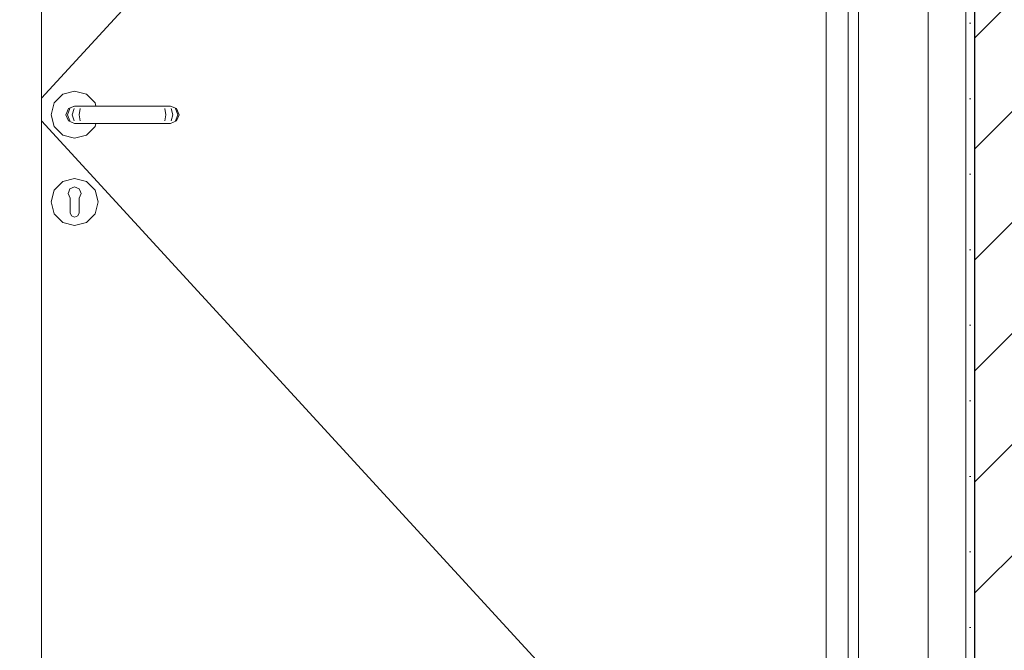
# Model space of a CAD drawing. Header units: millimetres. Extents: x 58537 to 97688, y -8921 to 14216.
# Tile 184 of 189: x 69285 to 70414, y 6166 to 6889. Entities that reach past the tile are written whole.
import ezdxf

# ---------------------------------------------------------------- set-up
doc = ezdxf.new("R2010")
doc.units = ezdxf.units.MM
doc.header["$MEASUREMENT"] = 0
doc.linetypes.add('Wipeout_Contour', pattern=[1000, 0, -1000])
for name, color, linetype in [('Nowe_A-Wymiary-Zewnętrzne', 7, 'Continuous'), ('Nowe_A-Ściany-Działowe', 7, 'Continuous'), ('Nowe_Drzwi Archicad', 7, 'Continuous')]:
    doc.layers.add(name, color=color, linetype=linetype)
doc.layers.add('Nowe_A-Wymiary-Zewnętrzne_Nr_pióra__45', color=7, linetype='Continuous', lineweight=15, true_color=0x40a5ff)
doc.layers.add('Nowe_A-Wymiary-Zewnętrzne_Nr_pióra__85', color=7, linetype='Continuous', lineweight=13, true_color=0x80c2ff)
for name, color, linetype, lineweight in [('Nowe_A-Wymiary-Zewnętrzne_Nr_pióra__46', 5, 'Continuous', 15), ('Nowe_A-Ściany-Działowe_Nr_pióra__27', 7, 'Continuous', 25), ('Nowe_A-Ściany-Działowe_Nr_pióra__47', 7, 'Continuous', 15), ('Nowe_Drzwi Archicad_Nr_pióra__3', 7, 'Continuous', 13)]:
    doc.layers.add(name, color=color, linetype=linetype, lineweight=lineweight)
doc.styles.add('STYL_AUTOMATYCZNY_2', font='arial.ttf')
doc.dimstyles.new('STYL_AUTOMATYCZNY__1', dxfattribs={"dimtxt": 125, "dimasz": 47.5, "dimexe": 0.18, "dimexo": 20, "dimgap": 0, "dimtad": 1, "dimdec": 1, "dimlfac": 0.1, "dimzin": 0, "dimdsep": 46, "dimtxsty": 'STYL_AUTOMATYCZNY_2', "dimblk": 'ARROWHEAD_11', "dimblk1": 'ARROWHEAD_11', "dimblk2": 'ARROWHEAD_11', "dimcen": 0.09, "dimclrd": 256, "dimclre": 256, "dimclrt": 5, "dimadec": 1, "dimazin": 0, "dimtfac": 1, "dimtdec": 4, "dimtmove": 0, "dimatfit": 3, "dimfxl": 0, "dimtolj": 1, "dimtzin": 0, "dimarcsym": 0})

# ---------------------------------------------------------------- blocks, each defined once
blk = doc.blocks.new('ElemPrzekroju_252')
at = {"layer": 'Nowe_A-Ściany-Działowe', "linetype": 'Continuous', "lineweight": 0, "true_color": 0x000000}
h = blk.add_hatch(dxfattribs=at)
h.set_pattern_fill('Bloczki_ceramiczne', color=18, style=0, pattern_type=2)
h.set_pattern_definition([(45, (0, 0), (-63.63961, 63.63961), [])])
h.paths.add_polyline_path([(70380.1, 8330), (70380.1, 8320), (70380.1, 5780), (70380.1, 5640), (70495.1, 5640), (70495.1, 8330)])
h = blk.add_hatch(dxfattribs=at)
h.set_pattern_fill('Tynk', color=18, style=0, pattern_type=2)
h.set_pattern_definition([(0, (0, 0), (0, 86.60254), [0, -50]), (0, (25, 43.3), (0, 86.60254), [0, -50])])
h.paths.add_polyline_path([(70380.1, 8320), (70370.1, 8320), (70370.1, 5780), (70380.1, 5780)])
at = {"layer": 'Nowe_A-Ściany-Działowe_Nr_pióra__27', "color": 7, "linetype": 'Continuous', "lineweight": 25, "flags": 128}
blk.add_lwpolyline([(70380.1, 8330), (70380.1, 8320), (70380.1, 5780), (70380.1, 5760), (70380.1, 5710), (70380.1, 5640)], dxfattribs=at)
at = {"layer": 'Nowe_A-Ściany-Działowe_Nr_pióra__47', "color": 7, "linetype": 'Continuous', "lineweight": 15}
blk.add_line((70370.1, 8320), (70370.1, 5780), dxfattribs=at)
blk = doc.blocks.new('ElemPrzekroju_258')
at = {"color": 254, "linetype": 'Wipeout_Contour', "lineweight": 0, "ltscale": 282305.043902}
blk.add_wipeout([(70235.1, 7805), (70235.1, 5780), (70247.1, 5780), (70247.1, 7817)], dxfattribs=at).dxf.layer = 'Nowe_Drzwi Archicad'
at = {"color": 254, "linetype": 'Wipeout_Contour', "lineweight": 0, "ltscale": 278542.272043}
blk.add_wipeout([(69285.1, 5780), (69310.1, 5780), (69310.1, 7780), (69285.1, 7780)], dxfattribs=at).dxf.layer = 'Nowe_Drzwi Archicad'
at = {"color": 254, "linetype": 'Wipeout_Contour', "lineweight": 0, "ltscale": 1323908.341828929}
blk.add_wipeout([(69321.1, 6780), (69324.7, 6766.5), (69334.6, 6756.6), (69348.1, 6753), (69361.6, 6756.6), (69371.5, 6766.5), (69372.4, 6770), (69348.1, 6770), (69341, 6772.9), (69338.1, 6780), (69341, 6787.1), (69348.1, 6790), (69363.1, 6790), (69372.4, 6790), (69371.5, 6793.5), (69361.6, 6803.4), (69348.1, 6807), (69334.6, 6803.4), (69324.7, 6793.5)], dxfattribs=at).dxf.layer = 'Nowe_Drzwi Archicad'
at = {"color": 254, "linetype": 'Wipeout_Contour', "lineweight": 0, "ltscale": 418082.510231}
blk.add_wipeout([(69355.5, 6689.7), (69353.1, 6684.4), (69353.1, 6682.9), (69371.4, 6693.5), (69361.5, 6703.3), (69354.8, 6691.6)], dxfattribs=at).dxf.layer = 'Nowe_Drzwi Archicad'
at = {"color": 254, "linetype": 'Wipeout_Contour', "lineweight": 0, "ltscale": 418032.160166}
blk.add_wipeout([(69361.5, 6656.7), (69353.1, 6671.3), (69353.1, 6667.5), (69351.6, 6664), (69348.1, 6662.5), (69348.1, 6653.1)], dxfattribs=at).dxf.layer = 'Nowe_Drzwi Archicad'
at = {"layer": 'Nowe_Drzwi Archicad_Nr_pióra__3', "color": 7, "linetype": 'Continuous', "lineweight": 13}
for p, q in [((69310.1, 5780), (69310.1, 7780)), ((69334.6, 6803.4), (69324.7, 6793.5)), ((69348.1, 6807), (69334.6, 6803.4)), ((69361.6, 6803.4), (69348.1, 6807)), ((69324.7, 6793.5), (69321.1, 6780)), ((69321.1, 6780), (69324.7, 6766.5)), ((69324.7, 6766.5), (69334.6, 6756.6)), ((69334.6, 6756.6), (69348.1, 6753)), ((69348.1, 6753), (69361.6, 6756.6))]:
    blk.add_line(p, q, dxfattribs=at)
at = {"color": 254, "linetype": 'Wipeout_Contour', "lineweight": 0, "ltscale": 282498.376057}
blk.add_wipeout([(70327.1, 7897), (70247.1, 7817), (70247.1, 5780), (70327.1, 5780)], dxfattribs=at).dxf.layer = 'Nowe_Drzwi Archicad'
at = {"color": 254, "linetype": 'Wipeout_Contour', "lineweight": 0, "ltscale": 282224.554888}
blk.add_wipeout([(70210.1, 7780), (70210.1, 5780), (70235.1, 5780), (70235.1, 7780)], dxfattribs=at).dxf.layer = 'Nowe_Drzwi Archicad'
at = {"color": 254, "linetype": 'Wipeout_Contour', "lineweight": 0, "ltscale": 278706.746159}
blk.add_wipeout([(69348.1, 6790), (69341, 6787.1), (69342.6, 6787.1), (69349.2, 6790)], dxfattribs=at).dxf.layer = 'Nowe_Drzwi Archicad'
at = {"color": 254, "linetype": 'Wipeout_Contour', "lineweight": 0, "ltscale": 278682.730601}
blk.add_wipeout([(69338.1, 6780), (69341, 6772.9), (69342.6, 6772.9), (69339.8, 6780)], dxfattribs=at).dxf.layer = 'Nowe_Drzwi Archicad'
at = {"color": 254, "linetype": 'Wipeout_Contour', "lineweight": 0, "ltscale": 278737.802795}
blk.add_wipeout([(69353.1, 6680), (69375, 6680), (69371.4, 6693.5), (69353.1, 6682.9)], dxfattribs=at).dxf.layer = 'Nowe_Drzwi Archicad'
at = {"layer": 'Nowe_Drzwi Archicad_Nr_pióra__3', "color": 7, "linetype": 'Continuous', "lineweight": 13}
for p, q in [((70327.1, 5780), (70327.1, 7897)), ((70247.1, 7817), (70247.1, 5780)), ((70235.1, 7805), (70235.1, 5780)), ((70210.1, 7778.9), (69310.1, 6799.1)), ((70210.1, 7780), (70210.1, 5780))]:
    blk.add_line(p, q, dxfattribs=at)
at = {"color": 254, "linetype": 'Wipeout_Contour', "lineweight": 0, "ltscale": 278685.483016}
blk.add_wipeout([(69341, 6787.1), (69338.1, 6780), (69339.8, 6780), (69342.6, 6787.1)], dxfattribs=at).dxf.layer = 'Nowe_Drzwi Archicad'
at = {"color": 254, "linetype": 'Wipeout_Contour', "lineweight": 0, "ltscale": 278700.101624}
blk.add_wipeout([(69341, 6772.9), (69348.1, 6770), (69349.2, 6770), (69342.6, 6772.9)], dxfattribs=at).dxf.layer = 'Nowe_Drzwi Archicad'
at = {"color": 254, "linetype": 'Wipeout_Contour', "lineweight": 0, "ltscale": 278756.589475}
blk.add_wipeout([(69371.5, 6693.5), (69361.6, 6703.4), (69361.5, 6703.3), (69371.4, 6693.5)], dxfattribs=at).dxf.layer = 'Nowe_Drzwi Archicad'
at = {"color": 254, "linetype": 'Wipeout_Contour', "lineweight": 0, "ltscale": 278718.69001}
blk.add_wipeout([(69353.1, 6671.3), (69361.5, 6656.7), (69371.4, 6666.6), (69353.1, 6677.1)], dxfattribs=at).dxf.layer = 'Nowe_Drzwi Archicad'
at = {"color": 254, "linetype": 'Wipeout_Contour', "lineweight": 0, "ltscale": 278717.347679}
blk.add_wipeout([(69349.2, 6790), (69342.6, 6787.1), (69347.4, 6787.1), (69352.5, 6790)], dxfattribs=at).dxf.layer = 'Nowe_Drzwi Archicad'
at = {"color": 254, "linetype": 'Wipeout_Contour', "lineweight": 0, "ltscale": 278696.16933}
blk.add_wipeout([(69339.8, 6780), (69342.6, 6772.9), (69347.4, 6772.9), (69345.3, 6780)], dxfattribs=at).dxf.layer = 'Nowe_Drzwi Archicad'
at = {"color": 254, "linetype": 'Wipeout_Contour', "lineweight": 0, "ltscale": 348380.363599}
blk.add_wipeout([(69353.4, 6695.1), (69354.8, 6691.6), (69361.5, 6703.3), (69348.1, 6706.9), (69348.1, 6697.4)], dxfattribs=at).dxf.layer = 'Nowe_Drzwi Archicad'
at = {"color": 254, "linetype": 'Wipeout_Contour', "lineweight": 0, "ltscale": 278734.821471}
blk.add_wipeout([(69353.1, 6677.1), (69371.4, 6666.6), (69375, 6680), (69353.1, 6680)], dxfattribs=at).dxf.layer = 'Nowe_Drzwi Archicad'
at = {"color": 254, "linetype": 'Wipeout_Contour', "lineweight": 0, "ltscale": 278698.92162}
blk.add_wipeout([(69342.6, 6787.1), (69339.8, 6780), (69345.3, 6780), (69347.4, 6787.1)], dxfattribs=at).dxf.layer = 'Nowe_Drzwi Archicad'
at = {"color": 254, "linetype": 'Wipeout_Contour', "lineweight": 0, "ltscale": 278710.70339}
blk.add_wipeout([(69342.6, 6772.9), (69349.2, 6770), (69352.5, 6770), (69347.4, 6772.9)], dxfattribs=at).dxf.layer = 'Nowe_Drzwi Archicad'
at = {"color": 254, "linetype": 'Wipeout_Contour', "lineweight": 0, "ltscale": 278712.718346}
blk.add_wipeout([(69361.6, 6703.4), (69348.1, 6707), (69348.1, 6706.9), (69361.5, 6703.3)], dxfattribs=at).dxf.layer = 'Nowe_Drzwi Archicad'
at = {"color": 254, "linetype": 'Wipeout_Contour', "lineweight": 0, "ltscale": 278778.93278}
blk.add_wipeout([(69375.1, 6680), (69371.5, 6693.5), (69371.4, 6693.5), (69375, 6680)], dxfattribs=at).dxf.layer = 'Nowe_Drzwi Archicad'
at = {"color": 254, "linetype": 'Wipeout_Contour', "lineweight": 0, "ltscale": 417976.458283}
blk.add_wipeout([(69348.1, 6653.1), (69348.1, 6662.5), (69344.5, 6664), (69343.1, 6667.5), (69343.1, 6671.3), (69334.6, 6656.7)], dxfattribs=at).dxf.layer = 'Nowe_Drzwi Archicad'
at = {"layer": 'Nowe_Drzwi Archicad_Nr_pióra__3', "color": 7, "linetype": 'Continuous', "lineweight": 13}
blk.add_line((69371.5, 6693.5), (69361.6, 6703.4), dxfattribs=at)
at = {"color": 254, "linetype": 'Wipeout_Contour', "lineweight": 0, "ltscale": 278737.312879}
blk.add_wipeout([(69352.5, 6790), (69347.4, 6787.1), (69354.6, 6787.1), (69357.3, 6790)], dxfattribs=at).dxf.layer = 'Nowe_Drzwi Archicad'
at = {"color": 254, "linetype": 'Wipeout_Contour', "lineweight": 0, "ltscale": 278721.684954}
blk.add_wipeout([(69345.3, 6780), (69347.4, 6772.9), (69354.6, 6772.9), (69353.4, 6780)], dxfattribs=at).dxf.layer = 'Nowe_Drzwi Archicad'
at = {"color": 254, "linetype": 'Wipeout_Contour', "lineweight": 0, "ltscale": 348328.313573}
blk.add_wipeout([(69342.7, 6695.1), (69348.1, 6697.4), (69348.1, 6706.9), (69334.6, 6703.3), (69341.4, 6691.6)], dxfattribs=at).dxf.layer = 'Nowe_Drzwi Archicad'
at = {"color": 254, "linetype": 'Wipeout_Contour', "lineweight": 0, "ltscale": 278693.433404}
blk.add_wipeout([(69348.1, 6653), (69361.6, 6656.6), (69361.5, 6656.7), (69348.1, 6653.1)], dxfattribs=at).dxf.layer = 'Nowe_Drzwi Archicad'
at = {"color": 254, "linetype": 'Wipeout_Contour', "lineweight": 0, "ltscale": 278724.437007}
blk.add_wipeout([(69347.4, 6787.1), (69345.3, 6780), (69353.4, 6780), (69354.6, 6787.1)], dxfattribs=at).dxf.layer = 'Nowe_Drzwi Archicad'
at = {"color": 254, "linetype": 'Wipeout_Contour', "lineweight": 0, "ltscale": 278730.669051}
blk.add_wipeout([(69347.4, 6772.9), (69352.5, 6770), (69357.3, 6770), (69354.6, 6772.9)], dxfattribs=at).dxf.layer = 'Nowe_Drzwi Archicad'
at = {"color": 254, "linetype": 'Wipeout_Contour', "lineweight": 0, "ltscale": 278659.061034}
blk.add_wipeout([(69348.1, 6707), (69334.6, 6703.4), (69334.6, 6703.3), (69348.1, 6706.9)], dxfattribs=at).dxf.layer = 'Nowe_Drzwi Archicad'
at = {"color": 254, "linetype": 'Wipeout_Contour', "lineweight": 0, "ltscale": 278624.555359}
blk.add_wipeout([(69343.1, 6677.1), (69324.8, 6666.6), (69334.6, 6656.7), (69343.1, 6671.3)], dxfattribs=at).dxf.layer = 'Nowe_Drzwi Archicad'
at = {"color": 254, "linetype": 'Wipeout_Contour', "lineweight": 0, "ltscale": 278742.474301}
blk.add_wipeout([(69361.6, 6656.6), (69371.5, 6666.5), (69371.4, 6666.6), (69361.5, 6656.7)], dxfattribs=at).dxf.layer = 'Nowe_Drzwi Archicad'
at = {"layer": 'Nowe_Drzwi Archicad_Nr_pióra__3', "color": 7, "linetype": 'Continuous', "lineweight": 13}
for p, q in [((69341, 6787.1), (69338.1, 6780)), ((69342.6, 6787.1), (69339.8, 6780)), ((69347.4, 6787.1), (69345.3, 6780)), ((69338.1, 6780), (69341, 6772.9)), ((69339.8, 6780), (69342.6, 6772.9)), ((69345.3, 6780), (69347.4, 6772.9))]:
    blk.add_line(p, q, dxfattribs=at)
at = {"color": 254, "linetype": 'Wipeout_Contour', "lineweight": 0, "ltscale": 278762.797878}
blk.add_wipeout([(69357.3, 6790), (69354.6, 6787.1), (69362.4, 6787.1), (69363.1, 6790)], dxfattribs=at).dxf.layer = 'Nowe_Drzwi Archicad'
at = {"color": 254, "linetype": 'Wipeout_Contour', "lineweight": 0, "ltscale": 278753.381886}
blk.add_wipeout([(69353.4, 6780), (69354.6, 6772.9), (69362.4, 6772.9), (69362.1, 6780)], dxfattribs=at).dxf.layer = 'Nowe_Drzwi Archicad'
at = {"color": 254, "linetype": 'Wipeout_Contour', "lineweight": 0, "ltscale": 417958.599215}
blk.add_wipeout([(69340.6, 6689.7), (69341.4, 6691.6), (69334.6, 6703.3), (69324.8, 6693.5), (69343.1, 6682.9), (69343.1, 6684.4)], dxfattribs=at).dxf.layer = 'Nowe_Drzwi Archicad'
at = {"color": 254, "linetype": 'Wipeout_Contour', "lineweight": 0, "ltscale": 278773.767182}
blk.add_wipeout([(69371.5, 6666.5), (69375.1, 6680), (69375, 6680), (69371.4, 6666.6)], dxfattribs=at).dxf.layer = 'Nowe_Drzwi Archicad'
at = {"color": 254, "linetype": 'Wipeout_Contour', "lineweight": 0, "ltscale": 278639.77264}
blk.add_wipeout([(69334.6, 6656.6), (69348.1, 6653), (69348.1, 6653.1), (69334.6, 6656.7)], dxfattribs=at).dxf.layer = 'Nowe_Drzwi Archicad'
at = {"layer": 'Nowe_Drzwi Archicad_Nr_pióra__3', "color": 7, "linetype": 'Continuous', "lineweight": 13}
for p, q in [((69341, 6772.9), (69348.1, 6770)), ((69361.6, 6703.4), (69348.1, 6707)), ((69375.1, 6680), (69371.5, 6693.5)), ((69371.5, 6666.5), (69375.1, 6680)), ((69361.6, 6656.6), (69371.5, 6666.5)), ((69348.1, 6653), (69361.6, 6656.6))]:
    blk.add_line(p, q, dxfattribs=at)
at = {"color": 254, "linetype": 'Wipeout_Contour', "lineweight": 0, "ltscale": 278756.133644}
blk.add_wipeout([(69354.6, 6787.1), (69353.4, 6780), (69362.1, 6780), (69362.4, 6787.1)], dxfattribs=at).dxf.layer = 'Nowe_Drzwi Archicad'
at = {"color": 254, "linetype": 'Wipeout_Contour', "lineweight": 0, "ltscale": 278756.154639}
blk.add_wipeout([(69354.6, 6772.9), (69357.3, 6770), (69363.1, 6770), (69362.4, 6772.9)], dxfattribs=at).dxf.layer = 'Nowe_Drzwi Archicad'
at = {"color": 254, "linetype": 'Wipeout_Contour', "lineweight": 0, "ltscale": 278610.006511}
blk.add_wipeout([(69334.6, 6703.4), (69324.7, 6693.5), (69324.8, 6693.5), (69334.6, 6703.3)], dxfattribs=at).dxf.layer = 'Nowe_Drzwi Archicad'
at = {"layer": 'Nowe_Drzwi Archicad_Nr_pióra__3', "color": 7, "linetype": 'Continuous', "lineweight": 13}
for p, q in [((69348.1, 6790), (69341, 6787.1)), ((69348.1, 6790), (69349.2, 6790)), ((69349.2, 6790), (69352.5, 6790)), ((69354.6, 6787.1), (69353.4, 6780)), ((69353.4, 6780), (69354.6, 6772.9)), ((69348.1, 6770), (69349.2, 6770)), ((69349.2, 6770), (69352.5, 6770)), ((69348.1, 6707), (69334.6, 6703.4))]:
    blk.add_line(p, q, dxfattribs=at)
at = {"color": 254, "linetype": 'Wipeout_Contour', "lineweight": 0, "ltscale": 278937.144271}
blk.add_wipeout([(69363.1, 6790), (69362.4, 6787.1), (69443.8, 6787.1), (69443.1, 6790)], dxfattribs=at).dxf.layer = 'Nowe_Drzwi Archicad'
at = {"color": 254, "linetype": 'Wipeout_Contour', "lineweight": 0, "ltscale": 278932.448301}
blk.add_wipeout([(69362.1, 6780), (69362.4, 6772.9), (69443.8, 6772.9), (69444.1, 6780)], dxfattribs=at).dxf.layer = 'Nowe_Drzwi Archicad'
at = {"color": 254, "linetype": 'Wipeout_Contour', "lineweight": 0, "ltscale": 278617.638568}
blk.add_wipeout([(69343.1, 6682.9), (69324.8, 6693.5), (69321.2, 6680), (69343.1, 6680)], dxfattribs=at).dxf.layer = 'Nowe_Drzwi Archicad'
at = {"layer": 'Nowe_Drzwi Archicad_Nr_pióra__3', "color": 7, "linetype": 'Continuous', "lineweight": 13}
blk.add_line((69371.5, 6793.5), (69361.6, 6803.4), dxfattribs=at)
at = {"color": 254, "linetype": 'Wipeout_Contour', "lineweight": 0, "ltscale": 278935.198307}
blk.add_wipeout([(69362.4, 6787.1), (69362.1, 6780), (69444.1, 6780), (69443.8, 6787.1)], dxfattribs=at).dxf.layer = 'Nowe_Drzwi Archicad'
at = {"color": 254, "linetype": 'Wipeout_Contour', "lineweight": 0, "ltscale": 278930.50517}
blk.add_wipeout([(69362.4, 6772.9), (69363.1, 6770), (69443.1, 6770), (69443.8, 6772.9)], dxfattribs=at).dxf.layer = 'Nowe_Drzwi Archicad'
at = {"color": 254, "linetype": 'Wipeout_Contour', "lineweight": 0, "ltscale": 278614.65551}
blk.add_wipeout([(69343.1, 6680), (69321.2, 6680), (69324.8, 6666.6), (69343.1, 6677.1)], dxfattribs=at).dxf.layer = 'Nowe_Drzwi Archicad'
at = {"layer": 'Nowe_Drzwi Archicad_Nr_pióra__3', "color": 7, "linetype": 'Continuous', "lineweight": 13}
for p, q in [((69352.5, 6790), (69357.3, 6790)), ((69357.3, 6790), (69363.1, 6790)), ((69372.4, 6790), (69371.5, 6793.5)), ((69352.5, 6770), (69357.3, 6770)), ((69357.3, 6770), (69363.1, 6770)), ((69361.6, 6756.6), (69371.5, 6766.5)), ((69371.5, 6766.5), (69372.4, 6770))]:
    blk.add_line(p, q, dxfattribs=at)
at = {"color": 254, "linetype": 'Wipeout_Contour', "lineweight": 0, "ltscale": 279111.491037}
blk.add_wipeout([(69443.1, 6790), (69443.8, 6787.1), (69451.6, 6787.1), (69448.8, 6790)], dxfattribs=at).dxf.layer = 'Nowe_Drzwi Archicad'
at = {"color": 254, "linetype": 'Wipeout_Contour', "lineweight": 0, "ltscale": 279111.515123}
blk.add_wipeout([(69444.1, 6780), (69443.8, 6772.9), (69451.6, 6772.9), (69452.7, 6780)], dxfattribs=at).dxf.layer = 'Nowe_Drzwi Archicad'
at = {"color": 254, "linetype": 'Wipeout_Contour', "lineweight": 0, "ltscale": 975376.519207}
blk.add_wipeout([(69340.6, 6689.7), (69343.1, 6684.4), (69343.1, 6667.5), (69344.5, 6664), (69348.1, 6662.5), (69351.6, 6664), (69353.1, 6667.5), (69353.1, 6680), (69353.1, 6682.9), (69353.1, 6684.4), (69355.5, 6689.7), (69353.4, 6695.1), (69348.1, 6697.4), (69342.7, 6695.1)], dxfattribs=at).dxf.layer = 'Nowe_Drzwi Archicad'
at = {"color": 254, "linetype": 'Wipeout_Contour', "lineweight": 0, "ltscale": 278578.696557}
blk.add_wipeout([(69324.7, 6693.5), (69321.1, 6680), (69321.2, 6680), (69324.8, 6693.5)], dxfattribs=at).dxf.layer = 'Nowe_Drzwi Archicad'
at = {"color": 254, "linetype": 'Wipeout_Contour', "lineweight": 0, "ltscale": 278595.884439}
blk.add_wipeout([(69324.7, 6666.5), (69334.6, 6656.6), (69334.6, 6656.7), (69324.8, 6666.6)], dxfattribs=at).dxf.layer = 'Nowe_Drzwi Archicad'
at = {"layer": 'Nowe_Drzwi Archicad_Nr_pióra__3', "color": 7, "linetype": 'Continuous', "lineweight": 13}
for p, q in [((69334.6, 6703.4), (69324.7, 6693.5)), ((69342.7, 6695.1), (69348.1, 6697.4)), ((69348.1, 6697.4), (69353.4, 6695.1)), ((69341.4, 6691.6), (69340.6, 6689.7)), ((69343.1, 6684.4), (69340.6, 6689.7)), ((69341.4, 6691.6), (69342.7, 6695.1)), ((69355.5, 6689.7), (69353.1, 6684.4)), ((69354.8, 6691.6), (69353.4, 6695.1)), ((69354.8, 6691.6), (69355.5, 6689.7)), ((69343.1, 6682.9), (69343.1, 6684.4)), ((69343.1, 6682.9), (69343.1, 6680)), ((69343.1, 6680), (69343.1, 6677.1)), ((69343.1, 6677.1), (69343.1, 6671.3)), ((69353.1, 6684.4), (69353.1, 6682.9)), ((69353.1, 6682.9), (69353.1, 6680)), ((69353.1, 6680), (69353.1, 6677.1)), ((69353.1, 6677.1), (69353.1, 6671.3)), ((69343.1, 6671.3), (69343.1, 6667.5)), ((69344.5, 6664), (69343.1, 6667.5)), ((69348.1, 6662.5), (69344.5, 6664)), ((69351.6, 6664), (69348.1, 6662.5)), ((69353.1, 6667.5), (69351.6, 6664)), ((69353.1, 6671.3), (69353.1, 6667.5)), ((69334.6, 6656.6), (69348.1, 6653))]:
    blk.add_line(p, q, dxfattribs=at)
at = {"color": 254, "linetype": 'Wipeout_Contour', "lineweight": 0, "ltscale": 279114.263377}
blk.add_wipeout([(69443.8, 6787.1), (69444.1, 6780), (69452.7, 6780), (69451.6, 6787.1)], dxfattribs=at).dxf.layer = 'Nowe_Drzwi Archicad'
at = {"color": 254, "linetype": 'Wipeout_Contour', "lineweight": 0, "ltscale": 279104.856071}
blk.add_wipeout([(69443.8, 6772.9), (69443.1, 6770), (69448.8, 6770), (69451.6, 6772.9)], dxfattribs=at).dxf.layer = 'Nowe_Drzwi Archicad'
at = {"color": 254, "linetype": 'Wipeout_Contour', "lineweight": 0, "ltscale": 278573.527508}
blk.add_wipeout([(69321.1, 6680), (69324.7, 6666.5), (69324.8, 6666.6), (69321.2, 6680)], dxfattribs=at).dxf.layer = 'Nowe_Drzwi Archicad'
at = {"layer": 'Nowe_Drzwi Archicad_Nr_pióra__3', "color": 7, "linetype": 'Continuous', "lineweight": 13}
for p, q in [((69363.1, 6790), (69443.1, 6790)), ((69363.1, 6770), (69443.1, 6770)), ((69324.7, 6693.5), (69321.1, 6680)), ((69321.1, 6680), (69324.7, 6666.5)), ((69324.7, 6666.5), (69334.6, 6656.6))]:
    blk.add_line(p, q, dxfattribs=at)
at = {"color": 254, "linetype": 'Wipeout_Contour', "lineweight": 0, "ltscale": 279136.976366}
blk.add_wipeout([(69448.8, 6790), (69451.6, 6787.1), (69458.8, 6787.1), (69453.7, 6790)], dxfattribs=at).dxf.layer = 'Nowe_Drzwi Archicad'
at = {"color": 254, "linetype": 'Wipeout_Contour', "lineweight": 0, "ltscale": 279143.212479}
blk.add_wipeout([(69452.7, 6780), (69451.6, 6772.9), (69458.8, 6772.9), (69460.9, 6780)], dxfattribs=at).dxf.layer = 'Nowe_Drzwi Archicad'
at = {"color": 254, "linetype": 'Wipeout_Contour', "lineweight": 0, "ltscale": 279145.96044}
blk.add_wipeout([(69451.6, 6787.1), (69452.7, 6780), (69460.9, 6780), (69458.8, 6787.1)], dxfattribs=at).dxf.layer = 'Nowe_Drzwi Archicad'
at = {"color": 254, "linetype": 'Wipeout_Contour', "lineweight": 0, "ltscale": 279130.341989}
blk.add_wipeout([(69451.6, 6772.9), (69448.8, 6770), (69453.7, 6770), (69458.8, 6772.9)], dxfattribs=at).dxf.layer = 'Nowe_Drzwi Archicad'
at = {"color": 254, "linetype": 'Wipeout_Contour', "lineweight": 0, "ltscale": 279156.941861}
blk.add_wipeout([(69453.7, 6790), (69458.8, 6787.1), (69463.6, 6787.1), (69456.9, 6790)], dxfattribs=at).dxf.layer = 'Nowe_Drzwi Archicad'
at = {"color": 254, "linetype": 'Wipeout_Contour', "lineweight": 0, "ltscale": 279168.728499}
blk.add_wipeout([(69460.9, 6780), (69458.8, 6772.9), (69463.6, 6772.9), (69466.4, 6780)], dxfattribs=at).dxf.layer = 'Nowe_Drzwi Archicad'
at = {"layer": 'Nowe_Drzwi Archicad_Nr_pióra__3', "color": 7, "linetype": 'Continuous', "lineweight": 13}
blk.add_line((69443.1, 6790), (69448.8, 6790), dxfattribs=at)
at = {"color": 254, "linetype": 'Wipeout_Contour', "lineweight": 0, "ltscale": 279171.476224}
blk.add_wipeout([(69458.8, 6787.1), (69460.9, 6780), (69466.4, 6780), (69463.6, 6787.1)], dxfattribs=at).dxf.layer = 'Nowe_Drzwi Archicad'
at = {"color": 254, "linetype": 'Wipeout_Contour', "lineweight": 0, "ltscale": 279150.307943}
blk.add_wipeout([(69458.8, 6772.9), (69453.7, 6770), (69456.9, 6770), (69463.6, 6772.9)], dxfattribs=at).dxf.layer = 'Nowe_Drzwi Archicad'
at = {"layer": 'Nowe_Drzwi Archicad_Nr_pióra__3', "color": 7, "linetype": 'Continuous', "lineweight": 13}
blk.add_line((69443.1, 6770), (69448.8, 6770), dxfattribs=at)
at = {"color": 254, "linetype": 'Wipeout_Contour', "lineweight": 0, "ltscale": 279167.543554}
blk.add_wipeout([(69456.9, 6790), (69463.6, 6787.1), (69465.1, 6787.1), (69458.1, 6790)], dxfattribs=at).dxf.layer = 'Nowe_Drzwi Archicad'
at = {"color": 254, "linetype": 'Wipeout_Contour', "lineweight": 0, "ltscale": 279182.167464}
blk.add_wipeout([(69466.4, 6780), (69463.6, 6772.9), (69465.1, 6772.9), (69468.1, 6780)], dxfattribs=at).dxf.layer = 'Nowe_Drzwi Archicad'
at = {"layer": 'Nowe_Drzwi Archicad_Nr_pióra__3', "color": 7, "linetype": 'Continuous', "lineweight": 13}
for p, q in [((69448.8, 6790), (69453.7, 6790)), ((69451.6, 6787.1), (69452.7, 6780)), ((69453.7, 6790), (69456.9, 6790))]:
    blk.add_line(p, q, dxfattribs=at)
at = {"color": 254, "linetype": 'Wipeout_Contour', "lineweight": 0, "ltscale": 279184.915063}
blk.add_wipeout([(69463.6, 6787.1), (69466.4, 6780), (69468.1, 6780), (69465.1, 6787.1)], dxfattribs=at).dxf.layer = 'Nowe_Drzwi Archicad'
at = {"color": 254, "linetype": 'Wipeout_Contour', "lineweight": 0, "ltscale": 279160.90988}
blk.add_wipeout([(69463.6, 6772.9), (69456.9, 6770), (69458.1, 6770), (69465.1, 6772.9)], dxfattribs=at).dxf.layer = 'Nowe_Drzwi Archicad'
at = {"layer": 'Nowe_Drzwi Archicad_Nr_pióra__3', "color": 7, "linetype": 'Continuous', "lineweight": 13}
for p, q in [((69456.9, 6790), (69458.1, 6790)), ((69458.1, 6790), (69465.1, 6787.1)), ((69458.8, 6787.1), (69460.9, 6780)), ((69463.6, 6787.1), (69466.4, 6780)), ((69465.1, 6787.1), (69468.1, 6780)), ((69452.7, 6780), (69451.6, 6772.9)), ((69460.9, 6780), (69458.8, 6772.9)), ((69466.4, 6780), (69463.6, 6772.9)), ((69468.1, 6780), (69465.1, 6772.9)), ((70210.1, 5793.1), (69310.1, 6772.9)), ((69448.8, 6770), (69453.7, 6770)), ((69453.7, 6770), (69456.9, 6770)), ((69456.9, 6770), (69458.1, 6770)), ((69465.1, 6772.9), (69458.1, 6770))]:
    blk.add_line(p, q, dxfattribs=at)
blk = doc.blocks.new('*D980')
at = {"layer": 'Nowe_A-Wymiary-Zewnętrzne_Nr_pióra__45', "linetype": 'Continuous', "lineweight": 15, "true_color": 0x40a5ff}
for points in [[(66434, 8320), (66435, 8315.2), (66437.7, 8311.2), (66441.7, 8308.5), (66446.5, 8307.5), (66451.3, 8308.5), (66455.3, 8311.2), (66458, 8315.2), (66459, 8320), (66458, 8324.8), (66455.3, 8328.8), (66451.3, 8331.5), (66446.5, 8332.5), (66441.7, 8331.5), (66437.7, 8328.8), (66435, 8324.8)], [(66434, 5780), (66435, 5775.2), (66437.7, 5771.2), (66441.7, 5768.5), (66446.5, 5767.5), (66451.3, 5768.5), (66455.3, 5771.2), (66458, 5775.2), (66459, 5780), (66458, 5784.8), (66455.3, 5788.8), (66451.3, 5791.5), (66446.5, 5792.5), (66441.7, 5791.5), (66437.7, 5788.8), (66435, 5784.8)]]:
    blk.add_hatch(color=161, dxfattribs=at).paths.add_polyline_path(points)
at = {"layer": 'Nowe_A-Wymiary-Zewnętrzne_Nr_pióra__45', "color": 161, "linetype": 'Continuous', "lineweight": 15, "true_color": 0x40a5ff}
for centre in [(66446.5, 8320), (66446.5, 5780)]:
    blk.add_circle(centre, 12.5, dxfattribs=at)
at = {"layer": 'Nowe_A-Wymiary-Zewnętrzne_Nr_pióra__85', "color": 151, "linetype": 'Continuous', "lineweight": 13, "true_color": 0x80c2ff}
for p, q in [((66446.5, 5792.5), (66446.5, 8307.5)), ((66434, 5780), (66399.6, 5780)), ((66493.4, 5780), (66459, 5780))]:
    blk.add_line(p, q, dxfattribs=at)
at = {"layer": 'Nowe_A-Wymiary-Zewnętrzne_Nr_pióra__46', "color": 5, "lineweight": 15, "char_height": 125, "attachment_point": 7, "rotation": 90, "style": 'STYL_AUTOMATYCZNY_2'}
for s, insert in [('\\A1;{\\pql;\\fArial|b0|i0|c238|p0;\\W1.000000;21,0}', (66421.5, 7973.9)), ('\\A1;{\\pql;\\fArial|b0|i0|c238|p0;\\W1.000000;254,0}', (66421.5, 6835.5)), ('\\A1;{\\pql;\\fArial|b0|i0|c238|p0;\\W1.000000;14,0}', (66421.5, 5792.5))]:
    blk.add_mtext(s, dxfattribs=dict(at, insert=insert))
blk = doc.blocks.new('ARROWHEAD_11')
at = {"color": 0, "linetype": 'Continuous', "lineweight": 0}
blk.add_line((0, 0), (-1, 0), dxfattribs=at)
at = {"color": 0, "linetype": 'Continuous', "lineweight": 0, "const_width": 0.25, "flags": 128}
blk.add_lwpolyline([(-0.125, 0, 1), (0.125, 0, 1)], format="xyb", close=True, dxfattribs=at)
blk = doc.blocks.new('*D1021')
at = {"layer": 'Nowe_A-Wymiary-Zewnętrzne_Nr_pióra__45', "linetype": 'Continuous', "lineweight": 15, "true_color": 0x40a5ff}
for points in [[(93173.5, 7980), (93174.5, 7975.2), (93177.2, 7971.2), (93181.3, 7968.5), (93186, 7967.5), (93190.8, 7968.5), (93194.9, 7971.2), (93197.6, 7975.2), (93198.5, 7980), (93197.6, 7984.8), (93194.9, 7988.8), (93190.8, 7991.5), (93186, 7992.5), (93181.3, 7991.5), (93177.2, 7988.8), (93174.5, 7984.8)], [(93173.5, 5780), (93174.5, 5775.2), (93177.2, 5771.2), (93181.3, 5768.5), (93186, 5767.5), (93190.8, 5768.5), (93194.9, 5771.2), (93197.6, 5775.2), (93198.5, 5780), (93197.6, 5784.8), (93194.9, 5788.8), (93190.8, 5791.5), (93186, 5792.5), (93181.3, 5791.5), (93177.2, 5788.8), (93174.5, 5784.8)]]:
    blk.add_hatch(color=161, dxfattribs=at).paths.add_polyline_path(points)
at = {"layer": 'Nowe_A-Wymiary-Zewnętrzne_Nr_pióra__45', "color": 161, "linetype": 'Continuous', "lineweight": 15, "true_color": 0x40a5ff}
for centre in [(93186, 7980), (93186, 5780)]:
    blk.add_circle(centre, 12.5, dxfattribs=at)
at = {"layer": 'Nowe_A-Wymiary-Zewnętrzne_Nr_pióra__85', "color": 151, "linetype": 'Continuous', "lineweight": 13, "true_color": 0x80c2ff}
for p, q in [((93173.5, 7980), (93139.2, 7980)), ((93232.9, 7980), (93198.5, 7980)), ((93186, 5792.5), (93186, 7967.5)), ((93173.5, 5780), (93139.2, 5780)), ((93232.9, 5780), (93198.5, 5780))]:
    blk.add_line(p, q, dxfattribs=at)
at = {"layer": 'Nowe_A-Wymiary-Zewnętrzne_Nr_pióra__46', "color": 5, "lineweight": 15, "char_height": 125, "attachment_point": 7, "rotation": 90, "style": 'STYL_AUTOMATYCZNY_2'}
for s, insert in [('\\A1;{\\pql;\\fArial|b0|i0|c238|p0;\\W1.000000;220,0}', (93161, 6832.3)), ('\\A1;{\\pql;\\fArial|b0|i0|c238|p0;\\W1.000000;14,0}', (93161, 5792.5))]:
    blk.add_mtext(s, dxfattribs=dict(at, insert=insert))
blk = doc.blocks.new('*D1027')
at = {"layer": 'Nowe_A-Wymiary-Zewnętrzne_Nr_pióra__45', "linetype": 'Continuous', "lineweight": 15, "true_color": 0x40a5ff}
for points in [[(93506.7, 12845.4), (93507.7, 12840.6), (93510.4, 12836.5), (93514.4, 12833.8), (93519.2, 12832.9), (93524, 12833.8), (93528.1, 12836.5), (93530.8, 12840.6), (93531.7, 12845.4), (93530.8, 12850.2), (93528.1, 12854.2), (93524, 12856.9), (93519.2, 12857.9), (93514.4, 12856.9), (93510.4, 12854.2), (93507.7, 12850.2)], [(93506.7, -450), (93507.7, -454.8), (93510.4, -458.8), (93514.4, -461.5), (93519.2, -462.5), (93524, -461.5), (93528.1, -458.8), (93530.8, -454.8), (93531.7, -450), (93530.8, -445.2), (93528.1, -441.2), (93524, -438.5), (93519.2, -437.5), (93514.4, -438.5), (93510.4, -441.2), (93507.7, -445.2)]]:
    blk.add_hatch(color=161, dxfattribs=at).paths.add_polyline_path(points)
at = {"layer": 'Nowe_A-Wymiary-Zewnętrzne_Nr_pióra__45', "color": 161, "linetype": 'Continuous', "lineweight": 15, "true_color": 0x40a5ff}
for centre in [(93519.2, 12845.4), (93519.2, -450)]:
    blk.add_circle(centre, 12.5, dxfattribs=at)
at = {"layer": 'Nowe_A-Wymiary-Zewnętrzne_Nr_pióra__85', "color": 151, "linetype": 'Continuous', "lineweight": 13, "true_color": 0x80c2ff}
for p, q in [((93519.2, 12857.9), (93519.2, 12870.4)), ((93506.7, 12845.4), (93472.4, 12845.4)), ((93566.1, 12845.4), (93531.7, 12845.4)), ((93519.2, -437.5), (93519.2, 12832.9)), ((93506.7, -450), (93472.4, -450)), ((93566.1, -450), (93531.7, -450)), ((93519.2, -475), (93519.2, -462.5))]:
    blk.add_line(p, q, dxfattribs=at)
at = {"layer": 'Nowe_A-Wymiary-Zewnętrzne_Nr_pióra__46', "color": 5, "lineweight": 15, "insert": (93494.2, 5911.7), "char_height": 125, "attachment_point": 7, "rotation": 90, "style": 'STYL_AUTOMATYCZNY_2'}
blk.add_mtext('\\A1;{\\pql;\\fArial|b0|i0|c238|p0;\\W1.000000;1\xa0329,5}', dxfattribs=at)
blk = doc.blocks.new('*D1039')
at = {"layer": 'Nowe_A-Wymiary-Zewnętrzne_Nr_pióra__45', "linetype": 'Continuous', "lineweight": 15, "true_color": 0x40a5ff}
for points in [[(90228.5, 8320), (90229.5, 8315.2), (90232.2, 8311.2), (90236.2, 8308.5), (90241, 8307.5), (90245.8, 8308.5), (90249.8, 8311.2), (90252.6, 8315.2), (90253.5, 8320), (90252.6, 8324.8), (90249.8, 8328.8), (90245.8, 8331.5), (90241, 8332.5), (90236.2, 8331.5), (90232.2, 8328.8), (90229.5, 8324.8)], [(90228.5, 5780), (90229.5, 5775.2), (90232.2, 5771.2), (90236.2, 5768.5), (90241, 5767.5), (90245.8, 5768.5), (90249.8, 5771.2), (90252.6, 5775.2), (90253.5, 5780), (90252.6, 5784.8), (90249.8, 5788.8), (90245.8, 5791.5), (90241, 5792.5), (90236.2, 5791.5), (90232.2, 5788.8), (90229.5, 5784.8)]]:
    blk.add_hatch(color=161, dxfattribs=at).paths.add_polyline_path(points)
at = {"layer": 'Nowe_A-Wymiary-Zewnętrzne_Nr_pióra__45', "color": 161, "linetype": 'Continuous', "lineweight": 15, "true_color": 0x40a5ff}
for centre in [(90241, 8320), (90241, 5780)]:
    blk.add_circle(centre, 12.5, dxfattribs=at)
at = {"layer": 'Nowe_A-Wymiary-Zewnętrzne_Nr_pióra__85', "color": 151, "linetype": 'Continuous', "lineweight": 13, "true_color": 0x80c2ff}
for p, q in [((90241, 5792.5), (90241, 8307.5)), ((90228.5, 5780), (90194.1, 5780)), ((90287.9, 5780), (90253.5, 5780))]:
    blk.add_line(p, q, dxfattribs=at)
at = {"layer": 'Nowe_A-Wymiary-Zewnętrzne_Nr_pióra__46', "color": 5, "lineweight": 15, "char_height": 125, "attachment_point": 7, "rotation": 90, "style": 'STYL_AUTOMATYCZNY_2'}
for s, insert in [('\\A1;{\\pql;\\fArial|b0|i0|c238|p0;\\W1.000000;21,0}', (90216, 7973.9)), ('\\A1;{\\pql;\\fArial|b0|i0|c238|p0;\\W1.000000;254,0}', (90216, 6835.5)), ('\\A1;{\\pql;\\fArial|b0|i0|c238|p0;\\W1.000000;14,0}', (90216, 5792.5))]:
    blk.add_mtext(s, dxfattribs=dict(at, insert=insert))

msp = doc.modelspace()

# ---------------------------------------------------------------- block references
at = {"layer": 'Nowe_A-Ściany-Działowe', "lineweight": 0}
msp.add_blockref('ElemPrzekroju_252', (0, 0), dxfattribs=at)
at = {"layer": 'Nowe_Drzwi Archicad', "lineweight": 0}
msp.add_blockref('ElemPrzekroju_258', (0, 0), dxfattribs=at)

# ---------------------------------------------------------------- next in the draw order: dimensions: what is measured, and where the dimension line sits
at = {"layer": 'Nowe_A-Wymiary-Zewnętrzne', "color": 151, "linetype": 'Continuous', "lineweight": 13, "true_color": 0x80c2ff}
for base, p1, p2, picture, middle in [((93519.23, 12845.37), (63041.84, -450), (64717.21, 12845.37), '*D1027', (93431.73, 6192.83)), ((66446.5, 8320), (58537.27, 5780), (78005.07, 8320), '*D980', (66359, 7044.89)), ((90241.01, 8320), (58537.27, 5780), (78005.07, 8320), '*D1039', (90153.51, 7044.89)), ((93186.04, 7980), (58537.27, 5780), (64770.07, 7980), '*D1021', (93098.54, 7041.72))]:
    dim = msp.add_linear_dim(base=base, p1=p1, p2=p2, angle=90, dimstyle='STYL_AUTOMATYCZNY__1', dxfattribs=at)
    dim.commit()
    dim.dimension.update_dxf_attribs({"geometry": picture, "text_midpoint": middle, "dimtype": 160, "text_rotation": 90})

doc.saveas('drawing.dxf')
